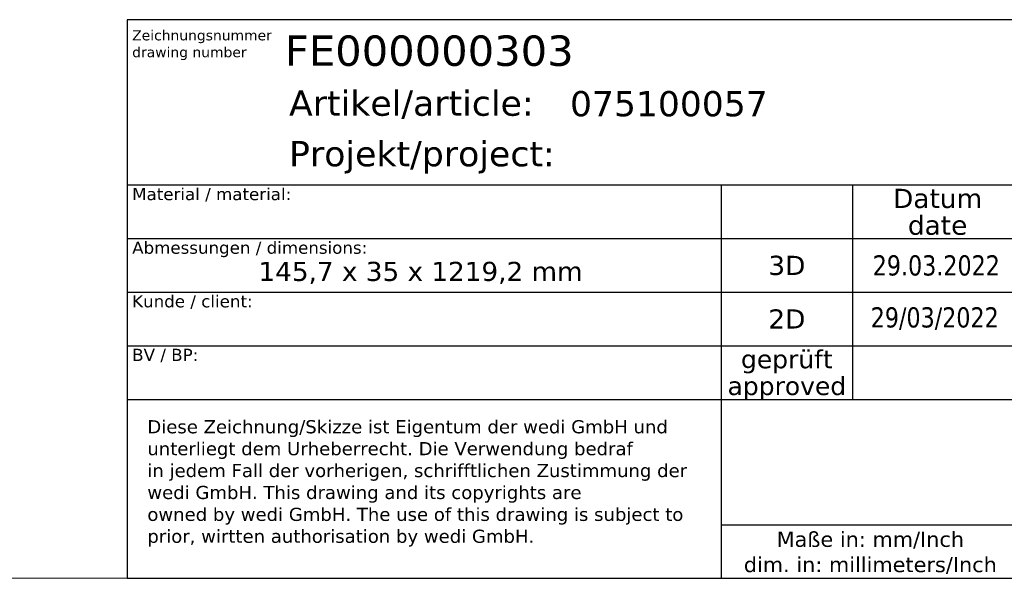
# Model space of a CAD drawing. Header units: millimetres. Extents: x 100 to 2070, y 30 to 1455.
# Tile 62 of 83: x 1097 to 1583, y 30 to 306. Entities that reach past the tile are written whole.
import ezdxf
from ezdxf.enums import TextEntityAlignment as Align

# ---------------------------------------------------------------- set-up
doc = ezdxf.new("R2010")
doc.units = ezdxf.units.MM
doc.header["$LTSCALE"] = 5
for name, color, linetype, lineweight in [('AM_BOR', 7, 'Continuous', 25), ('Rahmen (ISO)', 7, 'Continuous', 70), ('Titel (ISO)', 7, 'Continuous', 50)]:
    doc.layers.add(name, color=color, linetype=linetype, lineweight=lineweight)
doc.styles.add('Notiztext 3.5', font='verdana.ttf')
doc.styles.add('Pfeiltext', font='verdana.ttf')
doc.styles.get("Standard").update_dxf_attribs({"font": 'verdana.ttf'})
doc.styles.add('Textstil104', font='verdana.ttf')
doc.styles.add('Textstil110', font='verdana.ttf')
doc.styles.add('Textstil112', font='verdana.ttf')
doc.styles.add('Textstil47', font='verdana.ttf')
doc.styles.add('Textstil61', font='verdana.ttf')
doc.styles.add('Textstil64', font='verdana.ttf', dxfattribs={"width": 0.800000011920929})
doc.styles.add('Textstil65', font='verdana.ttf')
doc.styles.add('Textstil75', font='verdana.ttf')

# ---------------------------------------------------------------- blocks, each defined once
blk = doc.blocks.new('Ränder wedi_Zeichnungsrahmen')
at = {"layer": 'Rahmen (ISO)', "color": 208, "lineweight": 18, "true_color": 0x400040}
blk.add_line((20, 6.000000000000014), (414.0000000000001, 6.000000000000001), dxfattribs=at)
blk = doc.blocks.new('Schriftfelder wedi Standard - Inch_Zoll ohne Toleranz')
at = {"layer": 'AM_BOR', "color": 7}
for p, q in [((-4.835435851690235, 53.99550874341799), (-188.8354355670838, 53.99550874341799)), ((-188.8354355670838, 53.99550874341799), (-188.8354355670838, -1.254491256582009)), ((-188.8354355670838, 37.64550874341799), (-4.835435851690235, 37.64550874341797)), ((-130.1354355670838, 37.64550874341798), (-130.1354355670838, 18.44550874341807)), ((-117.1354355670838, 37.64550874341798), (-117.1354355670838, 16.44550874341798)), ((-188.8354355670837, 32.34550874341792), (-130.1354355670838, 32.34550874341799)), ((-188.8354355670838, 27.04550874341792), (-130.1354355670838, 27.04550874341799)), ((-188.8354355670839, 21.74550874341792), (-130.1354355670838, 21.74550874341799)), ((-130.1354355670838, 18.44550874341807), (-130.1354355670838, -1.254491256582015)), ((-188.8354355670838, 16.44550874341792), (-130.1354355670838, 16.44550874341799)), ((-130.1354355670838, 4.045508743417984), (-4.835435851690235, 4.045508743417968)), ((-188.8354355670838, -1.254491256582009), (-4.835435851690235, -1.254491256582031))]:
    blk.add_line(p, q, dxfattribs=at)
at = {"layer": 'AM_BOR'}
for p, q in [((-130.1354355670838, 32.34550874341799), (-84.03543585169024, 32.34550874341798)), ((-130.1354355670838, 27.04550874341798), (-84.03543585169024, 27.04550874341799)), ((-130.1354355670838, 21.74550874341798), (-84.03543585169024, 21.74550874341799)), ((-130.1354355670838, 16.44550874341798), (-84.03543585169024, 16.44550874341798))]:
    blk.add_line(p, q, dxfattribs=at)
at = {"layer": 'AM_BOR', "color": 7}
for s, p in [('Artikel/article:', (-172.8354355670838, 44.49550874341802)), ('Projekt/project:', (-172.8354355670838, 39.49550874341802))]:
    blk.add_text(s, height=2.5, dxfattribs=at).set_placement(p)
for s, height, style, p in [('Datum', 1.899999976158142, 'Textstil61', (-108.7354355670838, 36.32050874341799)), ('date', 1.899999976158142, 'Textstil61', (-108.7354355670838, 33.67050874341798)), ('3D', 1.899999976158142, 'Textstil61', (-123.6354355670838, 29.69550874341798)), ('2D', 1.899999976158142, 'Textstil61', (-123.6354355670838, 24.39550874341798)), ('geprüft', 1.800000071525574, 'Textstil65', (-123.6354355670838, 20.42050874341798)), ('approved', 1.800000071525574, 'Textstil65', (-123.6354355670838, 17.77050874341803))]:
    blk.add_text(s, height=height, dxfattribs=dict(at, style=style)).set_placement(p, align=Align.MIDDLE_CENTER)
at = {"layer": 'AM_BOR', "color": 7, "insert": (-115.3854355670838, 1.259998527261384), "char_height": 1.500000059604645, "width": 25.86857318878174, "attachment_point": 5}
blk.add_mtext('\\fVerdana|b0|i0;\\H1.5000;Maße in: mm/Inch\\P\\fVerdana|b0|i0;\\H1.5000;dim. in: millimeters/Inch', dxfattribs=at)
at = {"layer": 'AM_BOR', "color": 7}
for tag, p, height, style in [('Zeichnungsnummer_001', (-173.2383905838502, 49.43305073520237), 3.00000011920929, 'Textstil75'), ('Artikelnummer_001', (-145.0642880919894, 44.44539506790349), 2.487309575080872, 'Textstil104')]:
    blk.add_attdef(tag, p, '', height=height, dxfattribs=dict(at, style=style))
blk.add_attdef('TITEL_001', (-75.77022409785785, 45.86780559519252), '', height=2.5, dxfattribs=at)
at = {"layer": 'AM_BOR', "color": 7, "style": 'Textstil104'}
blk.add_attdef('PROJEKT', text='', height=2.487309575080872, dxfattribs=at).set_placement((-144.8354355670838, 41.98281831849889), align=Align.TOP_LEFT)
at = {"layer": 'AM_BOR', "color": 7, "style": 'Textstil64', "width": 0.8}
for tag, p in [('ERSTELLUNGSDATUM_001', (-115.1472556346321, 28.69550873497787)), ('KONSTRUKTEUR_001', (-94.00716185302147, 28.67133143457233)), ('ERSTELLUNGSDATUM_001', (-115.3460467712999, 23.55467596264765)), ('KONSTRUKTEUR_001', (-94.00716185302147, 23.37133143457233))]:
    blk.add_attdef(tag, p, '', height=2.000000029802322, dxfattribs=at)
at = {"layer": 'AM_BOR', "color": 7, "style": 'Textstil64', "width": 0.7999999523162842}
for tag, p in [('KONTROLLDATUM', (-108.7354355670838, 19.09550874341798)), ('KONTROLLIERT_VON', (-92.73543585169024, 19.09550874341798))]:
    blk.add_attdef(tag, text='', height=2.000000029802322, dxfattribs=at).set_placement(p, align=Align.MIDDLE_CENTER)
at = {"layer": 'Titel (ISO)', "color": 179, "true_color": 0x262659, "insert": (-188.3354355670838, 52.95061072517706), "char_height": 1.000000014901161, "attachment_point": 1, "line_spacing_factor": 0.9995792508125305, "style": 'Pfeiltext'}
blk.add_mtext('\\fVerdana|b0|i0;\\H1.0000;Zeichnungsnummer\\Pdrawing number', dxfattribs=at)
at = {"layer": 'Titel (ISO)', "style": 'Notiztext 3.5'}
for s, insert, char_height, attachment_point in [('\\fVerdana|b0|i0;\\H1.2000;Material / material:', (-188.3354355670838, 37.345508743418), 1.19999997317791, 1), ('\\fVerdana|b0|i0;\\H1.2000;Abmessungen / dimensions:', (-188.3354355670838, 32.04550874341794), 1.19999997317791, 1), ('\\fVerdana|b0|i0;\\H1.8900;145,7 x 35 x 1219,2 mm', (-159.8354355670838, 30.04550874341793), 1.889999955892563, 2), ('\\fVerdana|b0|i0;\\H1.2000;Kunde / client:', (-188.3354355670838, 26.74550874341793), 1.19999997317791, 1), ('\\fVerdana|b0|i0;\\H1.2000;BV / BP:', (-188.3354355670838, 21.44550874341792), 1.19999997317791, 1)]:
    blk.add_mtext(s, dxfattribs=dict(at, insert=insert, char_height=char_height, attachment_point=attachment_point))
at = {"layer": 'Titel (ISO)', "color": 179, "true_color": 0x262659, "insert": (-186.8354355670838, 14.38714134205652), "char_height": 1.299999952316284, "width": 54.32938575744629, "attachment_point": 1, "line_spacing_factor": 0.9995793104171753, "style": 'Pfeiltext'}
blk.add_mtext('\\fVerdana|b0|i0;\\H1.3000;Diese Zeichnung/Skizze ist Eigentum der wedi GmbH und unterliegt dem Urheberrecht. Die Verwendung bedraf \\P\\fVerdana|b0|i0;\\H1.3000;in jedem Fall der vorherigen, schrifftlichen Zustimmung der wedi GmbH. This drawing and its copyrights are \\P\\fVerdana|b0|i0;\\H1.3000;owned by wedi GmbH. The use of this drawing is subject to prior, wirtten authorisation by wedi GmbH.', dxfattribs=at)
at = {"layer": 'Titel (ISO)', "color": 7, "style": 'Pfeiltext'}
blk.add_attdef('BESCHREIBUNG_001', (-70.66377724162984, 40.38459537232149), '', height=2.000000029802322, dxfattribs=at)
at = {"layer": 'Titel (ISO)'}
for tag, p, height, style in [('Anfänglicher_Ansichtsmaßstab_001', (-64.5021920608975, 33.83711386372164), 2.5, 'Textstil47'), ('REVISIONSNUMMER_001', (-74.87694023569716, -0.5444913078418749), 1.790000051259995, 'Textstil112'), ('STATUS_001', (-52.63301829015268, -0.6250352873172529), 1.790000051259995, 'Textstil112')]:
    blk.add_attdef(tag, p, '', height=height, dxfattribs=dict(at, style=style))
at = {"layer": 'Titel (ISO)', "style": 'Textstil47'}
blk.add_attdef('<MASSE3;>', text='', height=2.5, dxfattribs=at).set_placement((-26.83543585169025, 36.34550874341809), align=Align.TOP_LEFT)
at = {"layer": 'Titel (ISO)', "style": 'Textstil110'}
for tag, p in [('MATERIAL', (-159.8354355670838, 35.345508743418)), ('FIRMA', (-159.8354355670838, 24.74550874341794)), ('Bauvorhaben', (-159.8354355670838, 19.44550874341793))]:
    blk.add_attdef(tag, text='', height=1.889999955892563, dxfattribs=at).set_placement(p, align=Align.TOP_CENTER)

msp = doc.modelspace()

# ---------------------------------------------------------------- block references
at = {"xscale": 5, "yscale": 5, "zscale": 5}
msp.add_blockref('Ränder wedi_Zeichnungsrahmen', (0, 0), dxfattribs=at)
ref = msp.add_blockref('Schriftfelder wedi Standard - Inch_Zoll ohne Toleranz', (2094.177179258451, 36.27245628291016), dxfattribs=dict(xscale=5, yscale=5, zscale=5))
ref.add_attrib('ERSTELLUNGSDATUM_001', '29.03.2022', (1518.440901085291, 179.7499999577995), dxfattribs={"layer": 'AM_BOR', "color": 7, "height": 10.00000014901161, "style": 'Textstil64', "width": 0.8})
ref.add_attrib('ERSTELLUNGSDATUM_001', '29/03/2022', (1517.446945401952, 154.0458360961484), dxfattribs={"layer": 'AM_BOR', "color": 7, "height": 10.00000014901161, "style": 'Textstil64', "width": 0.8})
ref.add_attrib('Zeichnungsnummer_001', 'FE000000303', (1227.9852263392, 283.437709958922), dxfattribs={"layer": 'AM_BOR', "color": 7, "height": 15.00000059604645, "style": 'Textstil75'})
ref.add_attrib('Artikelnummer_001', '075100057', (1368.855738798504, 258.4994316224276), dxfattribs={"layer": 'AM_BOR', "color": 7, "height": 12.43654787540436, "style": 'Textstil104'})

doc.saveas('drawing.dxf')
